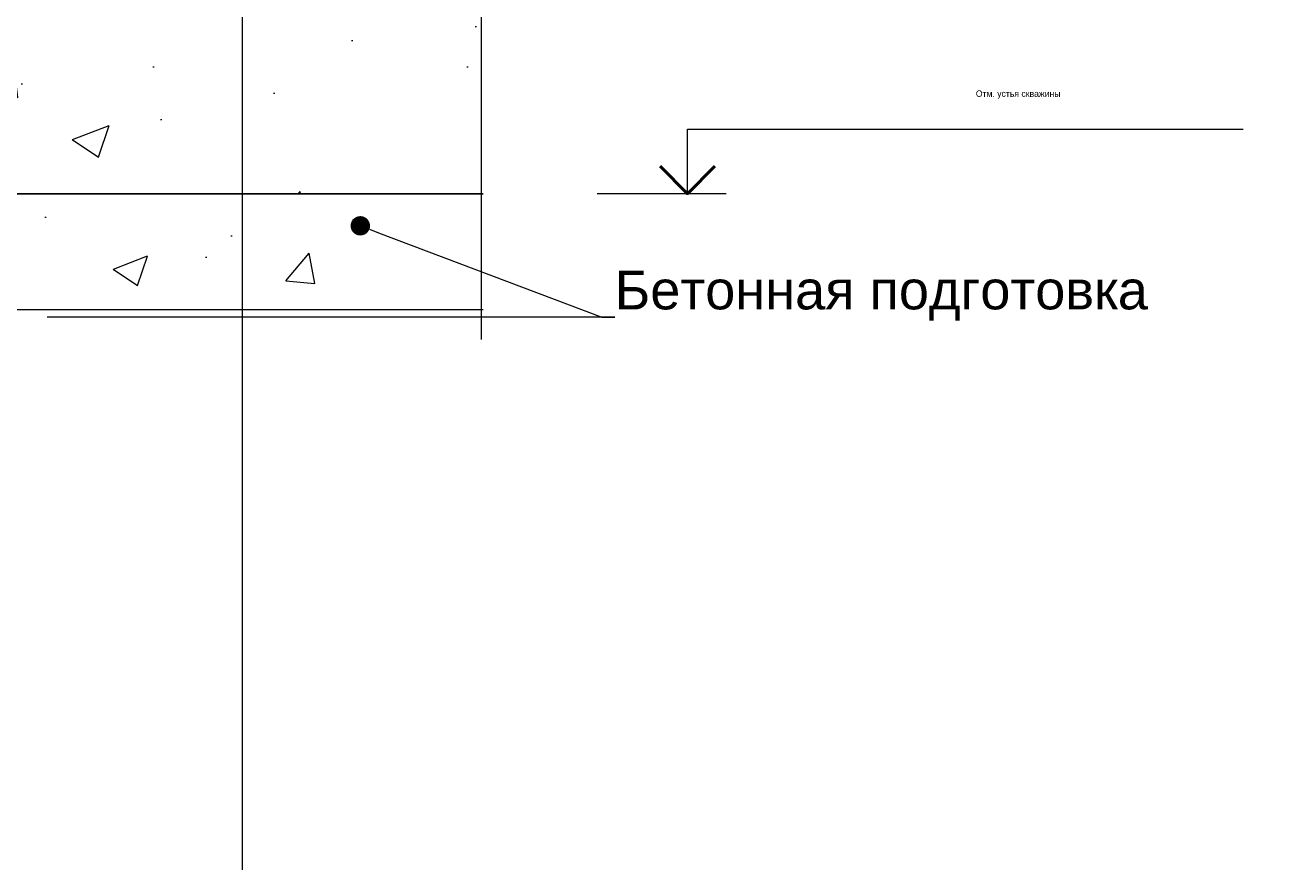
# Model space of a CAD drawing. Header units: millimetres. Extents: x 18801 to 22305, y 7709 to 10544.
# Tile 11 of 14: x 19331 to 19821, y 9481 to 9805. Entities that reach past the tile are written whole.
import ezdxf
from ezdxf import colors
from ezdxf.entities.mleader import LeaderData, LeaderLine
from ezdxf.enums import TextEntityAlignment as Align
from ezdxf.math import Vec2, Vec3

# ---------------------------------------------------------------- set-up
doc = ezdxf.new("R2018")
doc.units = ezdxf.units.MM
for name, color, linetype, lineweight in [('Выноски', 2, 'Continuous', 9), ('Грунт коренной', 33, 'Грунт_естественный_ГОСТ1', 13), ('ГТО_Вспомогательная', 7, 'Continuous', 9), ('Отметки', 7, 'Continuous', 13), ('Размеры', 2, 'Continuous', 9), ('Штриховка', 251, 'Continuous', 9)]:
    doc.layers.add(name, color=color, linetype=linetype, lineweight=lineweight)
doc.styles.add('ГТО-2', font='arial.ttf')
doc.styles.add('КИА', font='arial.ttf')
doc.linetypes.add('Грунт_естественный_ГОСТ1', pattern='A,1.4142,[2,Форма_КИА.shx,S=2.1213,R=0,X=1.77,Y=0],1.4142,[2,Форма_КИА.shx,S=2.1213,R=0,X=1.77,Y=0],1.4142,[2,Форма_КИА.shx,S=2.1213,R=0,X=1.77,Y=0],1.4142', length=5.6568)
doc.linetypes.add('Грунт_естественный_ГОСТ2', pattern='A,2.56066,[130,ltypeshp,S=1.5,R=45,X=0,Y=-1.06066],1.5,[130,ltypeshp,S=1.5,R=45,X=0,Y=-1.06066],1.5,[130,ltypeshp,S=1.5,R=45,X=0,Y=-1.06066],0.43934', length=6)
doc.dimstyles.new('КИА', dxfattribs={"dimtxt": 3, "dimasz": 2, "dimexe": 1.5, "dimexo": 0, "dimgap": 1, "dimtad": 1, "dimdec": 0, "dimzin": 9, "dimtxsty": 'КИА', "dimblk": 'ARCHTICK', "dimcen": 3, "dimdle": 1.5, "dimclrd": 256, "dimclre": 256, "dimclrt": 256, "dimadec": 0, "dimazin": 0, "dimtfac": 1, "dimtdec": 0, "dimtmove": 0, "dimatfit": 3, "dimfxl": 1, "dimtfill": 1, "dimlwd": -1, "dimlwe": -1, "dimarcsym": 2})

# ---------------------------------------------------------------- blocks, each defined once
blk = doc.blocks.new('_ArchTick')
at = {"color": 0, "linetype": 'ByBlock', "const_width": 0.15}
blk.add_lwpolyline([(-0.5, -0.5), (0.5, 0.5)], dxfattribs=at)
blk = doc.blocks.new('*D15')
at = {"layer": 'Defpoints', "color": 0, "transparency": 16777216}
for p in [(19296.7, 10503), (19415.45, 10503), (19287.95, 7864.87)]:
    blk.add_point(p, dxfattribs=at)
at = {"layer": 'Размеры', "transparency": 16777216}
for p, q in [((19415.45, 7857.37), (19415.45, 10510.5)), ((19299.85, 10503), (19422.95, 10503)), ((19291.1, 7864.87), (19422.95, 7864.87))]:
    blk.add_line(p, q, dxfattribs=at)
at = {"layer": 'Размеры', "transparency": 16777216, "xscale": 10, "yscale": 10, "zscale": 10}
for p, rotation in [((19415.45, 10503), 90), ((19415.45, 7864.87), 270)]:
    blk.add_blockref('_ArchTick', p, dxfattribs=dict(at, rotation=rotation))
at = {"layer": 'Размеры', "transparency": 16777216, "insert": (19402.95, 9399.29), "char_height": 15, "attachment_point": 5, "rotation": 90, "style": 'КИА', "bg_fill": 3, "box_fill_scale": 1.1, "bg_fill_color": 256, "bg_fill_true_color": 13158600, "bg_fill_transparency": 0}
blk.add_mtext('L{\\H0.7x;\\S^ пьез;}', dxfattribs=at)
blk = doc.blocks.new('*U31')
at = {"color": 0, "linetype": 'ByBlock', "lineweight": -2}
for p, q in [((7, 0), (7, 5)), ((7, 5), (50, 5)), ((7, 0), (0, 0)), ((10, 0), (7, 0))]:
    blk.add_line(p, q, dxfattribs=at)
at = {"color": 0, "linetype": 'ByBlock', "lineweight": 50}
blk.add_lwpolyline([(4.879, 2.121), (7, 0), (9.121, 2.121)], dxfattribs=at)
at = {"color": 0, "linetype": 'ByBlock', "lineweight": -2, "flags": 104}
for tag, p in [('ОТМЕТКА', (29.318, 8)), ('ПРИМЕЧАНИЕ', (29.318, 2))]:
    blk.add_attdef(tag, text='', height=3.5, dxfattribs=at).set_placement(p, align=Align.MIDDLE_CENTER)
blk = doc.blocks.new('_Dot')
at = {"color": 0, "linetype": 'ByBlock', "lineweight": -2}
blk.add_line((-0.5, 0), (-1, 0), dxfattribs=at)
at = {"color": 0, "linetype": 'ByBlock', "const_width": 0.5}
blk.add_lwpolyline([(-0.25, 0, 1), (0.25, 0, 1)], format="xyb", close=True, dxfattribs=at)

msp = doc.modelspace()

# ---------------------------------------------------------------- linework, layer by layer
at = {"layer": 'ГТО_Вспомогательная', "linetype": 'Continuous'}
msp.add_lwpolyline([(19507.863, 9683.592), (19507.863, 9910.486), (19520.363, 9913.611), (19495.363, 9919.861), (19507.863, 9922.986), (19507.863, 10168.784)], dxfattribs=at)

# ---------------------------------------------------------------- block references
at = {"layer": 'Отметки'}
ref = msp.add_blockref('*U31', (19552.617, 9740.031), dxfattribs=dict(at, xscale=5, yscale=5, zscale=5))
lines = msp.add_mtext('Отм. устья скважины', dxfattribs={"layer": '0', "color": 0, "linetype": 'ByBlock', "lineweight": -2, "insert": (19699.207, 9780.031), "char_height": 2.5, "attachment_point": 1, "bg_fill": 3, "box_fill_scale": 1.2, "bg_fill_color": 256, "bg_fill_transparency": 0})
ref.add_attrib('ОТМЕТКА', '', (19699.207, 9780.031)).embed_mtext(lines)

# ---------------------------------------------------------------- dimensions: what is measured, and where the dimension line sits
at = {"layer": 'Размеры'}
dim = msp.add_linear_dim(base=(19415.446, 10503.003), p1=(19287.946, 7864.872), p2=(19296.696, 10503.003), angle=90, text='L{\\H0.7x;\\S^ пьез;}', dimstyle='КИА', override={"dimexo": 0.63}, dxfattribs=at)
dim.commit()
dim.dimension.update_dxf_attribs({"geometry": '*D15', "text_midpoint": (19415.446, 9399.285), "dimtype": 160})

# ---------------------------------------------------------------- next in the draw order: hatches: boundary and pattern name
at = {"layer": 'Штриховка', "ltscale": 0.5}
h = msp.add_hatch(dxfattribs=at)
h.set_pattern_fill('AR-CONC', scale=0.8, style=0)
h.paths.add_polyline_path([(19282.196, 10155.506), (19282.196, 9740.031), (19508.542, 9740.031), (19508.542, 10155.506)])
h = msp.add_hatch(dxfattribs=at)
h.set_pattern_fill('AR-CONC', color=256, scale=0.74, style=0)
h.paths.add_polyline_path([(19322.946, 9740.031), (19322.946, 9695.214), (19508.542, 9695.214), (19508.542, 9740.031)])

# ---------------------------------------------------------------- next in the draw order: linework, layer by layer
msp.add_line((19282.196, 9740.031), (19508.542, 9740.031))
at = {"layer": 'Грунт коренной', "linetype": 'Грунт_естественный_ГОСТ2', "ltscale": 5}
msp.add_line((19322.946, 9695.214), (19508.542, 9695.214), dxfattribs=at)

# ---------------------------------------------------------------- next in the draw order: leaders
at = {"layer": 'Выноски'}
ml = msp.add_multileader_mtext('Standard', dxfattribs=at)
ml.set_content('Бетонная подготовка', color=256, style='ГТО-2')
ml.set_leader_properties(color=256, linetype='ByLayer', lineweight=-1)
ml.set_arrow_properties(name='DOT')
ml.build(insert=Vec2(0, 0))
ml.multileader.update_dxf_attribs({"text_left_attachment_type": 6, "text_right_attachment_type": 6, "dogleg_length": 1, "arrow_head_size": 7.5, "scale": 5})
ctx = ml.context
ctx.base_point, ctx.scale, ctx.char_height, ctx.arrow_head_size, ctx.landing_gap_size, ctx.plane_origin = Vec3(19559.462, 9692.166), 5, 15, 7.5, 0, Vec3(19504.159, 9890.006)
ctx.left_attachment, ctx.right_attachment = 6, 6
notes = []
notes.append((ctx, [(0, (1, 1, 0), (19554.462, 9692.166), (1, 0), 5, [(0, [(19461.003, 9727.598)], 0, [])])]))
ctx.mtext.insert, ctx.mtext.width, ctx.mtext.flow_direction = Vec3(19559.462, 9710.246), 217.2376, 5
for ctx, leaders in notes:
    for number, flags, end, landing, length, lines in leaders:
        leader = LeaderData()
        leader.index, (leader.has_last_leader_line, leader.has_dogleg_vector, leader.attachment_direction) = number, flags
        leader.last_leader_point, leader.dogleg_vector, leader.dogleg_length = Vec3(end), Vec3(landing), length
        for number, points, colour, breaks in lines:
            line = LeaderLine()
            line.index, line.vertices, line.color, line.breaks = number, Vec3.list(points), colors.encode_raw_color(colour), breaks
            leader.lines.append(line)
        ctx.leaders.append(leader)

doc.saveas('drawing.dxf')
